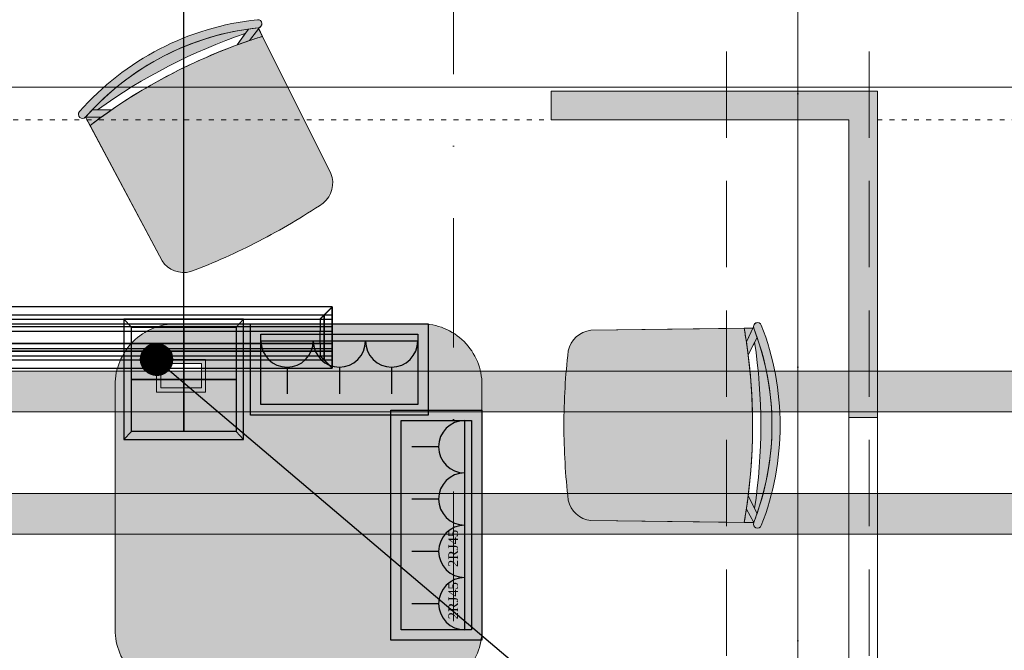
# Model space of a CAD drawing. Header units: inches. Extents: x -78787 to 29484, y -9517 to 23232.
# Tile 201 of 256: x 18422 to 20837, y -5216 to -3670. Entities that reach past the tile are written whole.
import ezdxf
from ezdxf.enums import TextEntityAlignment as Align

# ---------------------------------------------------------------- set-up
doc = ezdxf.new("R2010")
doc.units = ezdxf.units.IN
doc.header["$MEASUREMENT"] = 0
for name, pattern in [('ACAD_ISO03W100', [30, 12, -18]), ('Dot & Dashed', [670.277762, 317.5, -176.388889, 0, -176.388874]), ('Hidden', [317.5, 211.666667, -105.833333])]:
    doc.linetypes.add(name, pattern=pattern)
for name, color, linetype in [('- განათება', 7, 'Continuous'), ('- მექანიკური ნაწილი', 7, 'Continuous'), ('- საშტეფცელო როზეტები', 7, 'Continuous'), ('Edges', 7, 'Continuous'), ('Marker - Section', 7, 'Continuous'), ('Structural - Bearing', 7, 'Continuous'), ('Structural - Grid', 7, 'Continuous')]:
    doc.layers.add(name, color=color, linetype=linetype)
for name, color, linetype, lineweight, true_color in [('2D Drafting - General_Pen_No__105', 7, 'Continuous', 13, 0xcae6ff), ('2D Drafting - General_Pen_No__161', 7, 'Continuous', 13, 0x6a6a6a), ('Marker - Section_Pen_No__108', 7, 'Continuous', 13, 0xfd8379), ('New_2D Drafting - General_Pen_No__161', 7, 'Continuous', 13, 0x6a6a6a), ('New_Drawing & Figure_Pen_No__81', 7, 'Continuous', 20, 0x6a6a6a), ('Structural - Bearing_Pen_No__102', 7, 'Continuous', 13, 0xcccccc), ('Structural - Grid_Pen_No__81', 7, 'Continuous', 20, 0x6a6a6a)]:
    doc.layers.add(name, color=color, linetype=linetype, lineweight=lineweight, true_color=true_color)
for name, color, linetype, lineweight in [('New_2D Drafting - General_Pen_No__101', 252, 'Continuous', 13), ('New_2D Drafting - General_Pen_No__121', 255, 'Continuous', 0), ('New_Drawing & Figure_Pen_No__1', 7, 'Continuous', 13)]:
    doc.layers.add(name, color=color, linetype=linetype, lineweight=lineweight)
doc.styles.add('GENERATED_STYLE_2', font='txt')
doc.styles.get("Standard").update_dxf_attribs({"font": 'arial.ttf'})
doc.dimstyles.get("Standard").update_dxf_attribs({"dimtxt": 0.18, "dimasz": 0.18, "dimexe": 0.18, "dimexo": 0.0625, "dimgap": 0.09, "dimtad": 0, "dimtih": 1, "dimtoh": 1, "dimdec": 4, "dimzin": 0, "dimdsep": 46, "dimtxsty": 'Standard', "dimcen": 0.09, "dimadec": 0, "dimazin": 0, "dimtfac": 1, "dimtdec": 4, "dimtofl": 0, "dimtmove": 0, "dimatfit": 3, "dimfxl": 1, "dimtolj": 1, "dimtzin": 0, "dimarcsym": 0})

# ---------------------------------------------------------------- blocks, each defined once
blk = doc.blocks.new('Standard grid marker_2')
at = {"layer": 'Structural - Grid_Pen_No__81', "color": 251, "linetype": 'Continuous', "lineweight": 20, "true_color": 0x6a6a6a}
blk.add_line((1000, 0), (27734.9, 0), dxfattribs=at)
at = {"layer": 'Structural - Grid_Pen_No__81', "color": 251, "lineweight": 20, "true_color": 0x6a6a6a, "style": 'GENERATED_STYLE_2'}
for tag, p in [('AC_MarkerText_1_0', (-1.5, -46.7)), ('AC_MarkerText_1_1', (28933.4, -46.7))]:
    blk.add_attdef(tag, text='', height=100, rotation=270, dxfattribs=at).set_placement(p, align=Align.TOP_CENTER)
blk = doc.blocks.new('Beam_2', base_point=(-5008.8, 14663))
at = {"layer": 'Structural - Bearing_Pen_No__102', "color": 254, "linetype": 'Dot & Dashed', "lineweight": 13, "true_color": 0xcccccc}
blk.add_line((-5008.8, 14663), (-5008.8, 39096.2), dxfattribs=at)
at = {"layer": 'Structural - Bearing_Pen_No__102', "color": 254, "linetype": 'Hidden', "lineweight": 13, "true_color": 0xcccccc}
for p, q in [((-5183.8, 14838), (-5183.8, 20488)), ((-4833.8, 14838), (-4833.8, 20488))]:
    blk.add_line(p, q, dxfattribs=at)
blk = doc.blocks.new('Cutting Plane_1', base_point=(-5853.8, 11703.1))
at = {"layer": 'Marker - Section_Pen_No__108', "color": 11, "linetype": 'Dot & Dashed', "lineweight": 13, "true_color": 0xfd8379}
blk.add_line((-5853.8, 11853.1), (-5853.8, 40288), dxfattribs=at)
blk = doc.blocks.new('იატაკის 4 იანი ჩარჩო')
at = {"layer": '- საშტეფცელო როზეტები', "color": 5}
for p, q in [((-12008.3, -6506.7), (-12026.8, -6526.1)), ((-11751.8, -6506.7), (-11733.3, -6526.1)), ((-12026.8, -6526.1), (-11733.3, -6526.1))]:
    blk.add_line(p, q, dxfattribs=at)
for points in [[(-11733.3, -6526.1), (-11733.3, -6230.8), (-12026.8, -6230.8), (-12026.8, -6526.1)], [(-12026.8, -6230.8), (-12008.3, -6250.3)], [(-11751.8, -6250.3), (-11733.3, -6230.8)]]:
    blk.add_lwpolyline(points, dxfattribs=at)
for points in [[(-12008.3, -6250.3), (-11880, -6250.3), (-11880, -6378.5), (-12008.3, -6378.5)], [(-11880, -6250.3), (-11751.8, -6250.3), (-11751.8, -6378.5), (-11880, -6378.5)], [(-12008.3, -6378.5), (-11880, -6378.5), (-11880, -6506.7), (-12008.3, -6506.7)], [(-11880, -6378.5), (-11751.8, -6378.5), (-11751.8, -6506.7), (-11880, -6506.7)]]:
    blk.add_lwpolyline(points, close=True, dxfattribs=at)
blk = doc.blocks.new('- საშტეფცელო როზეტი IP22')
at = {"layer": '- საშტეფცელო როზეტები', "color": 5}
for p, q in [((8536.7, 3822.7), (8536.7, 3888.1)), ((8472.6, 3758.6), (8600.9, 3758.6))]:
    blk.add_line(p, q, dxfattribs=at)
blk.add_arc((8536.7, 3758.6), 64.1, 0, 180, dxfattribs=at)
blk = doc.blocks.new('2 cali internetis rozeti')
at = {"layer": '- საშტეფცელო როზეტები', "color": 5}
for p, q in [((-9463.5, -8848.5), (-9463.5, -8783.2)), ((-9527.6, -8912.7), (-9399.3, -8912.7))]:
    blk.add_line(p, q, dxfattribs=at)
blk.add_arc((-9463.5, -8912.7), 64.1, 0, 180, dxfattribs=at)
at = {"layer": '- საშტეფცელო როზეტები', "color": 1, "insert": (-9502, -8872.5), "char_height": 23.657, "attachment_point": 1}
blk.add_mtext_dynamic_manual_height_columns('{\\fSylfaen|b0|i0|c0|p18;2RJ45}', width=4.298, gutter_width=0.0538, heights=[0], dxfattribs=at)
blk = doc.blocks.new('lineardiffplan')
blk.add_lwpolyline([(393.1, 274.9), (1492.8, 274.9), (1492.8, 124.4), (393.1, 124.4)], close=True)
at = {"layer": 'Edges'}
for p, q in [((392.8, 274.9), (392.8, 274.6)), ((393.1, 274.9), (392.8, 274.9)), ((422.8, 244.9), (392.8, 274.9)), ((392.8, 274.6), (392.9, 274.5)), ((392.9, 125.2), (392.9, 274.5)), ((412.4, 255), (392.9, 274.5)), ((393.1, 274.9), (393.2, 274.8)), ((393.2, 274.8), (412.7, 255.3)), ((1462.8, 244.9), (1492.8, 274.9)), ((1472.9, 255.3), (1492.4, 274.8)), ((1473.2, 254.9), (1492.8, 274.5)), ((1492.4, 274.8), (1492.5, 274.9)), ((1492.8, 274.9), (1492.5, 274.9)), ((1492.8, 274.5), (1492.8, 274.9)), ((1492.8, 274.5), (1492.8, 274.5)), ((1492.8, 125.4), (1492.8, 274.5)), ((1492.8, 255.3), (392.9, 255.3)), ((392.9, 254.9), (1492.8, 254.9)), ((392.9, 244.9), (1492.8, 244.9)), ((412.4, 144.7), (412.4, 255)), ((412.8, 254.6), (412.4, 255)), ((412.7, 255.3), (413.1, 254.9)), ((412.8, 145.1), (412.8, 254.6)), ((412.8, 254.6), (422.8, 244.6)), ((413.1, 254.9), (423.1, 244.9)), ((422.8, 244.6), (422.8, 244.9)), ((422.8, 244.9), (423.1, 244.9)), ((422.8, 244.6), (422.8, 244.6)), ((422.8, 244.6), (422.8, 233.2)), ((423.1, 244.9), (423.1, 244.9)), ((1472.5, 254.9), (1462.5, 244.9)), ((1462.5, 244.9), (1462.5, 244.9)), ((1462.5, 244.9), (1462.8, 244.9)), ((1462.8, 244.9), (1462.9, 244.6)), ((1462.8, 244.5), (1462.9, 244.6)), ((1462.8, 233.2), (1462.8, 244.5)), ((1462.9, 244.6), (1472.8, 254.5)), ((1472.9, 255.3), (1472.5, 254.9)), ((1472.8, 254.5), (1473.2, 254.9)), ((1472.8, 254.5), (1472.8, 145.3)), ((1473.2, 144.9), (1473.2, 254.9)), ((392.9, 233.2), (1492.8, 233.2)), ((392.9, 233), (1492.8, 233)), ((392.9, 226.8), (1492.8, 226.8)), ((392.9, 226.5), (1492.8, 226.5)), ((422.8, 233), (422.8, 233.2)), ((422.8, 226.8), (422.8, 233)), ((422.8, 226.5), (422.8, 226.8)), ((422.8, 214.9), (422.8, 226.5)), ((1462.8, 233), (1462.8, 233.2)), ((1462.8, 226.8), (1462.8, 233)), ((1462.8, 226.5), (1462.8, 226.8)), ((1462.8, 214.9), (1462.8, 226.5)), ((392.9, 214.9), (1492.8, 214.9)), ((1492.8, 214.8), (392.9, 214.8)), ((422.4, 214.9), (422.3, 214.9)), ((422.8, 214.9), (422.4, 214.9)), ((422.8, 184.9), (422.8, 214.9)), ((423.2, 214.9), (422.8, 214.9)), ((423.2, 214.8), (422.8, 214.9)), ((423.2, 214.8), (423.2, 214.9)), ((423.2, 214.8), (423.2, 184.9)), ((1462.8, 214.9), (1462.4, 214.9)), ((1462.4, 214.9), (1462.4, 214.8)), ((1462.8, 214.9), (1462.4, 214.8)), ((1462.4, 184.9), (1462.4, 214.8)), ((1462.8, 214.9), (1462.8, 184.9)), ((1462.8, 214.9), (1463.2, 214.9)), ((1463.2, 214.9), (1463.3, 214.9)), ((1492.8, 184.9), (392.9, 184.9)), ((392.9, 173.2), (1492.8, 173.2)), ((392.9, 173), (1492.8, 173)), ((422.4, 184.9), (422.3, 184.9)), ((422.8, 184.9), (422.4, 184.9)), ((422.8, 184.9), (423.2, 184.9)), ((422.8, 173.2), (422.8, 184.9)), ((422.8, 173), (422.8, 173.2)), ((422.8, 173), (422.8, 166.8)), ((1462.4, 184.9), (1462.8, 184.9)), ((1462.8, 173.2), (1462.8, 184.9)), ((1463.2, 184.9), (1462.8, 184.9)), ((1462.8, 173), (1462.8, 173.2)), ((1462.8, 166.8), (1462.8, 173)), ((1463.2, 184.9), (1463.3, 184.9)), ((392.8, 124.9), (422.8, 154.9)), ((392.9, 166.8), (1492.8, 166.8)), ((392.9, 166.5), (1492.8, 166.5)), ((392.9, 154.9), (1492.8, 154.9)), ((412.8, 145.1), (412.4, 144.7)), ((412.8, 145.1), (422.8, 155.1)), ((423.1, 154.8), (413.1, 144.9)), ((422.8, 166.5), (422.8, 166.8)), ((422.8, 155.1), (422.8, 166.5)), ((422.8, 154.9), (422.8, 155.1)), ((422.8, 155.1), (422.8, 155.1)), ((423.1, 154.8), (422.8, 154.9)), ((423.1, 154.8), (423.1, 154.9)), ((1462.5, 154.8), (1462.4, 154.9)), ((1462.8, 154.9), (1462.5, 154.8)), ((1462.5, 154.8), (1472.4, 144.9)), ((1462.8, 166.5), (1462.8, 166.8)), ((1462.8, 155.3), (1462.8, 166.5)), ((1462.9, 155.2), (1462.8, 155.3)), ((1462.9, 155.2), (1462.8, 154.9)), ((1462.8, 154.9), (1492.8, 124.9)), ((1472.8, 145.3), (1462.9, 155.2)), ((1473.2, 144.9), (1472.8, 145.3)), ((392.9, 125.2), (392.8, 125.1)), ((392.8, 125.1), (392.8, 124.9)), ((392.8, 124.9), (393.1, 124.9)), ((1492.8, 144.9), (392.9, 144.9)), ((392.9, 125.2), (412.4, 144.7)), ((392.9, 144.5), (1492.8, 144.5)), ((393.2, 124.9), (393.1, 124.9)), ((412.7, 144.5), (393.2, 124.9)), ((412.7, 144.5), (413.1, 144.9)), ((1472.4, 144.9), (1472.8, 144.5)), ((1472.8, 144.5), (1492.4, 124.9)), ((1473.2, 144.9), (1492.8, 125.4)), ((1492.4, 124.9), (1492.8, 124.9)), ((1492.4, 124.9), (1492.4, 124.9)), ((1492.8, 125.3), (1492.8, 125.4)), ((1492.8, 124.9), (1492.8, 125.3))]:
    blk.add_line(p, q, dxfattribs=at)
blk = doc.blocks.new('*D1325')
at = {"layer": '- საშტეფცელო როზეტები', "color": 0, "lineweight": -2, "transparency": 16777216}
for p, q in [((16524.2, -4551.7), (16524.2, -3527.7)), ((16624.2, -3527.9), (17501.4, -3527.9)), ((18724.2, -3527.9), (18109.9, -3527.9)), ((18824.2, -4551.7), (18824.2, -3527.7))]:
    blk.add_line(p, q, dxfattribs=at)
at = {"layer": '- საშტეფცელო როზეტები', "color": 0, "transparency": 16777216}
for points in [[(16624.2, -3511.3), (16624.2, -3544.6), (16524.2, -3527.9)], [(18724.2, -3511.3), (18724.2, -3544.6), (18824.2, -3527.9)]]:
    blk.add_solid(points, dxfattribs=at)
at = {"layer": 'Defpoints', "color": 0, "transparency": 16777216}
for p in [(16524.2, -3527.9), (16524.2, -4551.7), (18824.2, -4551.7)]:
    blk.add_point(p, dxfattribs=at)
at = {"layer": '- საშტეფცელო როზეტები', "color": 0, "transparency": 16777216, "insert": (17805.7, -3527.9), "char_height": 100, "attachment_point": 5}
blk.add_mtext('\\A1;{\\fSylfaen|b0|i0|c0|p18;2299.9998}', dxfattribs=at)
blk = doc.blocks.new('*D1326')
at = {"layer": '- საშტეფცელო როზეტები', "color": 0, "lineweight": -2, "transparency": 16777216}
for p, q in [((18824.2, -4551.7), (18824.2, -3527.7)), ((18924.2, -3527.9), (19801.4, -3527.9)), ((21024.2, -3527.9), (20409.9, -3527.9)), ((21124.2, -4551.7), (21124.2, -3527.7))]:
    blk.add_line(p, q, dxfattribs=at)
at = {"layer": '- საშტეფცელო როზეტები', "color": 0, "transparency": 16777216}
for points in [[(18924.2, -3511.3), (18924.2, -3544.6), (18824.2, -3527.9)], [(21024.2, -3511.3), (21024.2, -3544.6), (21124.2, -3527.9)]]:
    blk.add_solid(points, dxfattribs=at)
at = {"layer": 'Defpoints', "color": 0, "transparency": 16777216}
for p in [(18824.2, -3527.9), (18824.2, -4551.7), (21124.2, -4551.7)]:
    blk.add_point(p, dxfattribs=at)
at = {"layer": '- საშტეფცელო როზეტები', "color": 0, "transparency": 16777216, "insert": (20105.7, -3527.9), "char_height": 100, "attachment_point": 5}
blk.add_mtext('\\A1;{\\fSylfaen|b0|i0|c0|p18;2299.9998}', dxfattribs=at)

msp = doc.modelspace()

# ---------------------------------------------------------------- hatches: boundary and pattern name
at = {"layer": '- განათება', "linetype": 'Continuous', "lineweight": 35, "true_color": 0x40a5ff}
msp.add_hatch(color=161, dxfattribs=at).paths.add_polyline_path([(19225.93053, -4881.64497, 1), (18985.93053, -4881.64497, 1)])
at = {"layer": '- საშტეფცელო როზეტები'}
h = msp.add_hatch(dxfattribs=at)
h.set_pattern_fill('ANSI31', color=1)
h.set_pattern_definition([(45, (36815.02191, -35853.08454), (-0.08838834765, 0.08838834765), [])])
h.paths.add_polyline_path([(18796.90624, -4502.87042, 1), (18718.54334, -4502.87042, 1)])
h = msp.add_hatch(dxfattribs=at)
h.set_pattern_fill('ANSI31', color=1)
h.set_pattern_definition([(45, (36815.02215, -35853.08454), (-0.08838834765, 0.08838834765), [])])
h.paths.add_polyline_path([(18796.90648, -4502.87042, 1), (18718.54358, -4502.87042, 1)])
at = {"layer": '2D Drafting - General_Pen_No__105', "linetype": 'Continuous', "lineweight": 13, "true_color": 0xcae6ff}
msp.add_hatch(color=254, dxfattribs=at).paths.add_polyline_path([(19725.93041, -3845.28192), (19725.93041, -3915.28192), (20455.93041, -3915.28192), (20455.93041, -4645.28185), (20525.9304, -4645.28185), (20525.9304, -3845.28192)])
at = {"layer": 'New_2D Drafting - General_Pen_No__101', "linetype": 'Continuous', "lineweight": 13}
for points in [[(19007.03059, -3689.82857, 0.985078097), (19004.94827, -3669.93727, 0.1883998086), (18568.28783, -3895.38383, 0.9850780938), (18583.29884, -3908.60009, -0.1884020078)], [(18985.56405, -3721.13706), (19008.05292, -3691.87555), (19007.03059, -3689.82857), (18982.97508, -3692.79405, 0.1693138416), (18599.64651, -3890.70553), (18612.81712, -3890.65635, -0.073421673), (18975.30819, -3703.50322), (18954.96038, -3731.92517, -0.0058933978)], [(19008.05292, -3691.87555), (18985.56405, -3721.13706, -0.0060954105), (19017.47507, -3710.74126)], [(19166.59127, -4119.5234, 0.3269331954), (19185.42318, -4047.01892), (19017.47507, -3710.74126, 0.0060954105), (18985.56405, -3721.13706), (18954.96038, -3731.92517, 0.0750812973), (18594.30023, -3929.22525), (18771.20345, -4260.87941, 0.3269331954), (18841.21952, -4287.51192, 0.0286525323), (19008.72265, -4212.84805, 0.0286525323)], [(18583.29884, -3908.60009), (18621.25458, -3909.22902, -0.0058933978), (18647.77171, -3890.52582), (18599.64651, -3890.70553, 0.009248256)], [(18583.29884, -3908.60009), (18594.30023, -3929.22525, -0.0060954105), (18621.25458, -3909.22902)], [(20222.45699, -4426.11508, -0.985078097), (20241.08688, -4418.84, -0.1883998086), (20241.08688, -4910.26496, -0.9850780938), (20222.45699, -4902.98988, 0.1884020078)], [(19767.44725, -4481.46308, -0.3269331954), (19823.23247, -4431.46757), (20199.08329, -4426.42846, -0.0060954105), (20204.48554, -4459.55249), (20208.93942, -4491.69484, -0.0750812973), (20199.08329, -4902.6765), (19823.23247, -4897.63738, -0.3269331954), (19767.44725, -4847.64188, -0.0286525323), (19756.94668, -4664.55248, -0.0286525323)], [(20220.16912, -4426.14575), (20204.48554, -4459.55249, 0.0060954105), (20199.08329, -4426.42846)], [(20204.48554, -4459.55249), (20220.16912, -4426.14575), (20222.45699, -4426.11508), (20230.8577, -4448.85028, -0.1693138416), (20230.8577, -4880.25467), (20224.85924, -4868.52923, 0.073421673), (20224.85924, -4460.57572), (20208.93942, -4491.69484, 0.0058933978)], [(20222.45699, -4902.98988), (20204.48554, -4869.55246, 0.0058933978), (20208.93942, -4837.41011), (20230.8577, -4880.25467, -0.009248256)], [(20222.45699, -4902.98988), (20199.08329, -4902.6765, 0.0060954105), (20204.48554, -4869.55246)]]:
    msp.add_hatch(color=252, dxfattribs=at).paths.add_polyline_path(points)

# ---------------------------------------------------------------- linework, layer by layer
at = {"layer": '- საშტეფცელო როზეტები'}
for centre in [(18757.72479, -4502.87042), (18757.72503, -4502.87042)]:
    msp.add_circle(centre, 39.18145, dxfattribs=at)
at = {"layer": '2D Drafting - General_Pen_No__161', "color": 251, "linetype": 'Continuous', "lineweight": 13, "true_color": 0x6a6a6a, "flags": 128}
msp.add_lwpolyline([(20525.9304, -6115.28172), (20525.9304, -4645.28185), (20455.93041, -4645.28185), (20455.93041, -6115.28172)], close=True, dxfattribs=at)
at = {"layer": 'New_2D Drafting - General_Pen_No__161', "color": 251, "linetype": 'Continuous', "lineweight": 13, "true_color": 0x6a6a6a, "flags": 128}
for points in [[(19007.03059, -3689.82857, 0.985078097), (19004.94827, -3669.93727, 0.1883998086), (18568.28783, -3895.38383, 0.9850780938), (18583.29884, -3908.60009, -0.1884020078)], [(18985.56405, -3721.13706), (19008.05292, -3691.87555), (19007.03059, -3689.82857), (18982.97508, -3692.79405, 0.1693138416), (18599.64651, -3890.70553), (18612.81712, -3890.65635, -0.073421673), (18975.30819, -3703.50322), (18954.96038, -3731.92517, -0.0058933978)], [(19008.05292, -3691.87555), (18985.56405, -3721.13706, -0.0060954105), (19017.47507, -3710.74126)], [(19166.59127, -4119.5234, 0.3269331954), (19185.42318, -4047.01892), (19017.47507, -3710.74126, 0.0060954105), (18985.56405, -3721.13706), (18954.96038, -3731.92517, 0.0750812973), (18594.30023, -3929.22525), (18771.20345, -4260.87941, 0.3269331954), (18841.21952, -4287.51192, 0.0286525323), (19008.72265, -4212.84805, 0.0286525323)], [(18583.29884, -3908.60009), (18621.25458, -3909.22902, -0.0058933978), (18647.77171, -3890.52582), (18599.64651, -3890.70553, 0.009248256)], [(18583.29884, -3908.60009), (18594.30023, -3929.22525, -0.0060954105), (18621.25458, -3909.22902)], [(20222.45699, -4426.11508, -0.985078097), (20241.08688, -4418.84, -0.1883998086), (20241.08688, -4910.26496, -0.9850780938), (20222.45699, -4902.98988, 0.1884020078)], [(19767.44725, -4481.46308, -0.3269331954), (19823.23247, -4431.46757), (20199.08329, -4426.42846, -0.0060954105), (20204.48554, -4459.55249), (20208.93942, -4491.69484, -0.0750812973), (20199.08329, -4902.6765), (19823.23247, -4897.63738, -0.3269331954), (19767.44725, -4847.64188, -0.0286525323), (19756.94668, -4664.55248, -0.0286525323)], [(20220.16912, -4426.14575), (20204.48554, -4459.55249, 0.0060954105), (20199.08329, -4426.42846)], [(20204.48554, -4459.55249), (20220.16912, -4426.14575), (20222.45699, -4426.11508), (20230.8577, -4448.85028, -0.1693138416), (20230.8577, -4880.25467), (20224.85924, -4868.52923, 0.073421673), (20224.85924, -4460.57572), (20208.93942, -4491.69484, 0.0058933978)], [(20222.45699, -4902.98988), (20204.48554, -4869.55246, 0.0058933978), (20208.93942, -4837.41011), (20230.8577, -4880.25467, -0.009248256)], [(20222.45699, -4902.98988), (20199.08329, -4902.6765, 0.0060954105), (20204.48554, -4869.55246)]]:
    msp.add_lwpolyline(points, format="xyb", close=True, dxfattribs=at)
at = {"layer": 'New_Drawing & Figure_Pen_No__1', "color": 7, "linetype": 'Continuous', "lineweight": 13}
for p, q in [((19015.80755, -3679.08101), (19015.79413, -3678.93124)), ((20227.98031, -4413.38566), (20228.11954, -4413.32888))]:
    msp.add_line(p, q, dxfattribs=at)
at = {"layer": 'New_Drawing & Figure_Pen_No__1', "color": 7, "linetype": 'Continuous', "lineweight": 13, "flags": 128}
for points in [[(18954.96038, -3731.92517), (18982.97508, -3692.79405)], [(18985.56405, -3721.13706), (19010.42802, -3688.78518)], [(19015.80755, -3679.08101), (19015.79413, -3678.93124)], [(18621.25458, -3909.22902), (18583.29884, -3908.60009)], [(18647.77171, -3890.52582), (18599.64651, -3890.70553)], [(20227.98031, -4413.38566), (20228.11954, -4413.32888)], [(20204.48554, -4459.55249), (20221.8255, -4422.61759)], [(20208.93942, -4491.69484), (20230.8577, -4448.85028)], [(20208.93942, -4837.41011), (20230.8577, -4880.25467)], [(20204.48554, -4869.55246), (20222.45699, -4902.98988)]]:
    msp.add_lwpolyline(points, dxfattribs=at)
for points in [[(19007.03059, -3689.82857), (19185.42318, -4047.01892, -0.3269331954), (19166.59127, -4119.5234, -0.0286525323), (19008.72265, -4212.84805)], [(19017.47507, -3710.74126, 0.087148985), (18594.30023, -3929.22525)], [(18975.30819, -3703.50322, 0.073421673), (18612.81712, -3890.65635)], [(18583.29884, -3908.60009), (18771.20345, -4260.87941, 0.3269331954), (18841.21952, -4287.51192, 0.0286525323), (19008.72265, -4212.84805)], [(20222.45699, -4426.11508), (19823.23247, -4431.46757, 0.3269331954), (19767.44725, -4481.46308, 0.0286525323), (19756.94668, -4664.55248)], [(20199.08329, -4426.42846, -0.087148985), (20199.08329, -4902.6765)], [(20224.85924, -4460.57572, -0.073421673), (20224.85924, -4868.52923)], [(20222.45699, -4902.98988), (19823.23247, -4897.63738, -0.3269331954), (19767.44725, -4847.64188, -0.0286525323), (19756.94668, -4664.55248)]]:
    msp.add_lwpolyline(points, format="xyb", dxfattribs=at)
at = {"layer": 'New_Drawing & Figure_Pen_No__1', "color": 7, "linetype": 'Continuous', "lineweight": 13}
for centre, radius, start, end in [((19075.15928, -4341.5271), 675.24994, 95.96827735, 138.64608318), ((19005.8399, -3679.89857), 10.00113, 275.12459065, 95.11487784), ((19075.15928, -4341.5271), 655.24994, 95.96803401, 138.64632653), ((18575.89269, -3901.87912), 10.00113, 139.4994827, 319.4897699), ((20231.82663, -4422.61759), 10.00113, 22.19230243, 202.18258962), ((19612.12913, -4664.55248), 675.24994, 338.66109709, 21.33890291), ((19612.12913, -4664.55248), 655.24994, 338.66085374, 21.33914626), ((20231.82663, -4906.48737), 10.00113, 157.81741037, 337.80769757)]:
    msp.add_arc(centre, radius, start, end, dxfattribs=at)
at = {"layer": 'New_Drawing & Figure_Pen_No__81', "color": 251, "linetype": 'Continuous', "lineweight": 20, "true_color": 0x6a6a6a}
for p, q in [((18757.72479, -4502.87042), (18757.72479, -4582.87042)), ((18877.72478, -4502.87042), (18757.72479, -4502.87042)), ((18867.72478, -4512.87042), (18767.72479, -4512.87042)), ((18767.72479, -4512.87042), (18767.72479, -4572.87042)), ((18867.72478, -4572.87042), (18867.72478, -4512.87042)), ((18877.72478, -4582.87042), (18877.72478, -4502.87042)), ((18767.72479, -4520.87042), (18767.72479, -4572.87042)), ((18867.72478, -4572.87042), (18867.72478, -4520.87042)), ((18757.72479, -4582.87042), (18877.72478, -4582.87042)), ((18767.72479, -4572.87042), (18867.72478, -4572.87042))]:
    msp.add_line(p, q, dxfattribs=at)
at = {"layer": 'New_Drawing & Figure_Pen_No__81', "color": 251, "linetype": 'Continuous', "lineweight": 20, "true_color": 0x6a6a6a, "flags": 128}
for points in [[(20525.9304, -4645.28185), (20455.93041, -4645.28185), (20455.93041, -3915.28192), (19725.93041, -3915.28192), (19725.93041, -3845.28192), (20525.9304, -3845.28192)], [(20525.9304, -6115.28172), (20455.93041, -6115.28172), (20455.93041, -4645.28185), (20525.9304, -4645.28185)]]:
    msp.add_lwpolyline(points, close=True, dxfattribs=at)
at = {"layer": 'New_Drawing & Figure_Pen_No__81', "color": 251, "linetype": 'ACAD_ISO03W100', "lineweight": 20, "true_color": 0x6a6a6a, "flags": 128}
msp.add_lwpolyline([(22225.93024, -6115.28172), (20525.9304, -6115.28172), (20525.9304, -3915.28192), (22755.93018, -3915.28192)], dxfattribs=at)

# ---------------------------------------------------------------- block references
at = {"layer": '- მექანიკური ნაწილი', "xscale": -1, "rotation": 180}
msp.add_blockref('lineardiffplan', (17695.78514, -4249.16571), dxfattribs=at)
at = {"layer": '- საშტეფცელო როზეტები'}
msp.add_blockref('იატაკის 4 იანი ჩარჩო', (30704.2759, 1826.76467), dxfattribs=at)
at = {"layer": '- საშტეფცელო როზეტები', "rotation": 180}
for p in [(27614.43031, -699.05974), (27742.69726, -699.05974)]:
    msp.add_blockref('- საშტეფცელო როზეტი IP22', p, dxfattribs=at)
at = {"layer": 'Marker - Section', "color": 11, "lineweight": 13, "true_color": 0xfd8379}
msp.add_blockref('Cutting Plane_1', (19485.93784, -9316.57065), dxfattribs=at)
at = {"layer": 'Structural - Bearing', "color": 254, "lineweight": 13, "true_color": 0xcccccc}
msp.add_blockref('Beam_2', (20330.93152, -6356.64486), dxfattribs=at)
at = {"layer": 'Structural - Grid', "color": 8, "linetype": 'Continuous', "lineweight": 15, "zscale": 1000, "rotation": 90}
msp.add_blockref('Standard grid marker_2', (20330.93152, -9316.57065), dxfattribs=at)

# ---------------------------------------------------------------- dimensions: what is measured, and where the dimension line sits
at = {"layer": '- საშტეფცელო როზეტები', "color": 1}
dim = msp.add_linear_dim(base=(16524.23868, -3527.92531), p1=(18824.23846, -4551.73129), p2=(16524.23868, -4551.73129), angle=180, text='{\\fSylfaen|b0|i0|c0|p18;<>}', dimstyle='Standard', override={"dimtxt": 100, "dimasz": 100}, dxfattribs=at)
dim.commit()
dim.dimension.update_dxf_attribs({"geometry": '*D1325', "text_midpoint": (17805.65193, -3527.92531), "dimtype": 160})

# ---------------------------------------------------------------- next in the draw order: hatches: boundary and pattern name
at = {"layer": '- განათება', "linetype": 'Continuous', "lineweight": 0, "true_color": 0x20527f}
msp.add_hatch(color=167, dxfattribs=at).paths.add_polyline_path([(8955.93152, -4631.64497), (8955.93152, -4531.64497), (22825.93018, -4531.64497), (22825.93018, -4631.64497)])
at = {"layer": '- განათება', "linetype": 'Continuous', "lineweight": 0, "true_color": 0x00007f}
msp.add_hatch(color=176, dxfattribs=at).paths.add_polyline_path([(8755.93152, -4931.64497), (8755.93152, -4831.64497), (23025.93018, -4831.64497), (23025.93018, -4931.64497)])
at = {"layer": 'New_2D Drafting - General_Pen_No__121', "linetype": 'Continuous', "lineweight": 0}
h = msp.add_hatch(color=255, dxfattribs=at)
h.paths.add_polyline_path([(19405.9305, -4415.28187), (18805.93056, -4415.28187, 0.4142135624), (18655.93057, -4565.28186), (18655.93057, -5165.28181, 0.4142135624), (18805.93056, -5315.28179), (19405.9305, -5315.28179, 0.4142135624), (19555.93049, -5165.28181), (19555.93049, -4565.28186, 0.4142135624)])
h.paths.add_polyline_path([(18767.72479, -4572.87042), (18767.72479, -4512.87042), (18867.72478, -4512.87042), (18867.72478, -4572.87042)], flags=0)

# ---------------------------------------------------------------- next in the draw order: linework, layer by layer
at = {"layer": '- განათება', "color": 8, "linetype": 'Continuous', "lineweight": 15, "flags": 128}
msp.add_lwpolyline([(8955.93152, -5935.28172), (8955.93152, -3835.28172), (22825.93018, -3835.28172), (22825.93018, -5935.28172)], close=True, dxfattribs=at)
at = {"layer": '- განათება', "color": 252, "linetype": 'Continuous', "lineweight": 13, "flags": 128}
for points in [[(8955.93152, -4631.64497), (8955.93152, -4531.64497), (22825.93018, -4531.64497), (22825.93018, -4631.64497)], [(8755.93152, -4931.64497), (8755.93152, -4831.64497), (23025.93018, -4831.64497), (23025.93018, -4931.64497)]]:
    msp.add_lwpolyline(points, close=True, dxfattribs=at)
at = {"layer": '- საშტეფცელო როზეტები', "color": 5}
for points in [[(19424.04666, -4639.22018), (18987.86466, -4639.22018), (18987.86466, -4415.28187), (19424.04666, -4415.28187)], [(19398.35609, -4613.5296), (19013.55523, -4613.5296), (19013.55523, -4440.97245), (19398.35609, -4440.97245)], [(19331.99218, -5191.46079), (19331.99218, -4627.01183), (19555.93049, -4627.01183), (19555.93049, -5191.46079)], [(19357.68276, -5165.77021), (19357.68276, -4652.70241), (19530.23991, -4652.70241), (19530.23991, -5165.77021)]]:
    msp.add_lwpolyline(points, close=True, dxfattribs=at)
at = {"layer": '- საშტეფცელო როზეტები', "color": 4, "lineweight": 30}
msp.add_lwpolyline([(18757.72503, -4502.87042), (19996.88904, -5553.89461)], dxfattribs=at)
at = {"layer": 'New_Drawing & Figure_Pen_No__81', "color": 251, "linetype": 'ACAD_ISO03W100', "lineweight": 20, "true_color": 0x6a6a6a, "flags": 128}
msp.add_lwpolyline([(19925.93046, -6115.28172), (18225.93062, -6115.28172), (18225.93062, -3915.28192), (20455.93041, -3915.28192)], dxfattribs=at)
at = {"layer": 'New_Drawing & Figure_Pen_No__81', "color": 251, "linetype": 'Continuous', "lineweight": 20, "true_color": 0x6a6a6a, "flags": 128}
msp.add_lwpolyline([(18805.93056, -4415.28187), (19405.9305, -4415.28187, -0.4142135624), (19555.93049, -4565.28186), (19555.93049, -5165.28181, -0.4142135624), (19405.9305, -5315.28179), (18805.93056, -5315.28179, -0.4142135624), (18655.93057, -5165.28181), (18655.93057, -4565.28186, -0.4142135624)], format="xyb", close=True, dxfattribs=at)

# ---------------------------------------------------------------- next in the draw order: block references
at = {"layer": '- საშტეფცელო როზეტები'}
for name, p, rotation in [('- საშტეფცელო როზეტი IP22', (27870.96421, -699.05974), 180), ('- საშტეფცელო როზეტი IP22', (23272.15262, -13253.57748), 89.99999999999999), ('- საშტეფცელო როზეტი IP22', (23272.15262, -13381.84443), 89.99999999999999), ('2 cali internetis rozeti', (10600.93094, 4490.0927), 89.99999999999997), ('2 cali internetis rozeti', (10600.93094, 4361.82574), 89.99999999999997)]:
    msp.add_blockref(name, p, dxfattribs=dict(at, rotation=rotation))

# ---------------------------------------------------------------- next in the draw order: dimensions: what is measured, and where the dimension line sits
at = {"layer": '- საშტეფცელო როზეტები', "color": 1}
dim = msp.add_linear_dim(base=(18824.23846, -3527.92531), p1=(21124.23823, -4551.73129), p2=(18824.23846, -4551.73129), angle=180, text='{\\fSylfaen|b0|i0|c0|p18;<>}', dimstyle='Standard', override={"dimtxt": 100, "dimasz": 100}, dxfattribs=at)
dim.commit()
dim.dimension.update_dxf_attribs({"geometry": '*D1326', "text_midpoint": (20105.65171, -3527.92531), "dimtype": 160})

doc.saveas('drawing.dxf')
